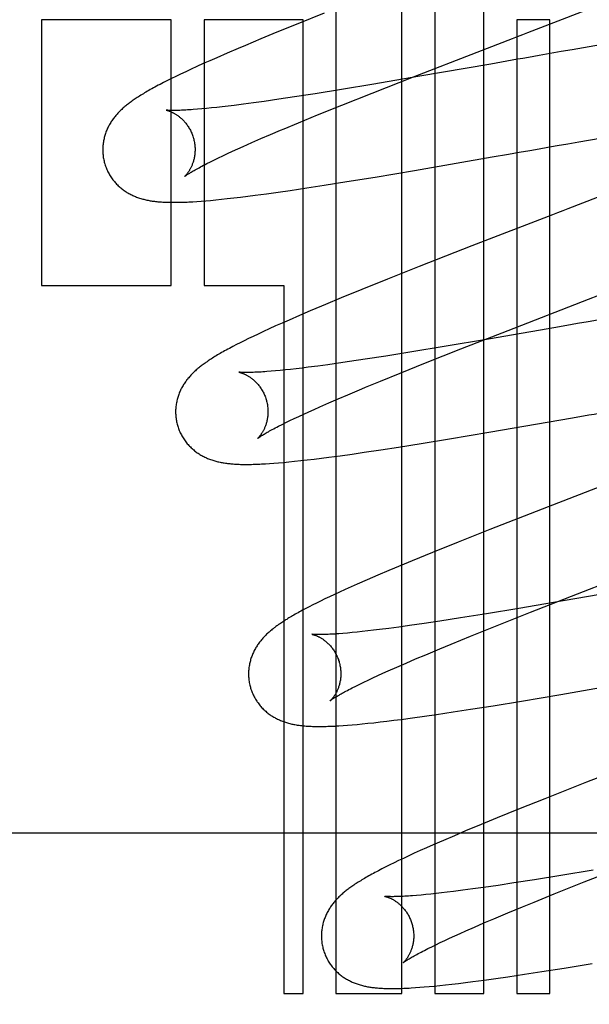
# Model space of a CAD drawing. Header units: inches. Extents: x 0 to 200, y 0 to 129.
# Tile 43 of 118: x 98.975 to 99.098, y 48.307 to 48.52. Entities that reach past the tile are written whole.
import ezdxf

# ---------------------------------------------------------------- set-up
doc = ezdxf.new("R2010")
doc.units = ezdxf.units.IN
doc.header["$LTSCALE"] = 11
doc.header["$MEASUREMENT"] = 0
doc.linetypes.add('HIDDEN', pattern=[0.2, 0.1, -0.1])
doc.layers.add('DEFAULT_2', color=8, linetype='HIDDEN')

msp = doc.modelspace()

# ---------------------------------------------------------------- linework, layer by layer
at = {"layer": 'DEFAULT_2', "color": 8, "linetype": 'HIDDEN'}
for p, q in [((99.04328, 48.69311), (99.04328, 48.30899)), ((99.05756, 48.30899), (99.05756, 48.67785)), ((99.06471, 48.66823), (99.06471, 48.30899)), ((99.0753, 48.30899), (99.0753, 48.61478)), ((99.04073, 48.52143), (99.03503, 48.51914)), ((99.00757, 48.52004), (98.97946, 48.52004)), ((98.97946, 48.52004), (98.97946, 48.46244)), ((99.00757, 48.46244), (99.00757, 48.52004)), ((99.03614, 48.52004), (99.01471, 48.52004)), ((99.01471, 48.52004), (99.01471, 48.46244)), ((99.03503, 48.51914), (99.0305, 48.5173)), ((99.03614, 48.30899), (99.03614, 48.52004)), ((99.08959, 48.52004), (99.08245, 48.52004)), ((99.08245, 48.52004), (99.08245, 48.30899)), ((99.08959, 48.30899), (99.08959, 48.52004)), ((99.0305, 48.5173), (99.02702, 48.51587)), ((99.11456, 48.517), (99.09443, 48.51352)), ((99.02368, 48.51447), (99.02206, 48.51379)), ((99.02702, 48.51587), (99.02368, 48.51447)), ((99.01971, 48.51278), (99.01744, 48.5118)), ((99.02206, 48.51379), (99.01971, 48.51278)), ((99.06008, 48.50766), (99.07383, 48.51301)), ((99.08969, 48.51269), (99.08732, 48.51228)), ((99.09206, 48.51311), (99.08969, 48.51269)), ((99.09443, 48.51352), (99.09206, 48.51311)), ((99.01316, 48.50989), (99.0119, 48.50931)), ((99.01453, 48.51051), (99.01316, 48.50989)), ((99.01597, 48.51115), (99.01453, 48.51051)), ((99.01744, 48.5118), (99.01597, 48.51115)), ((99.0768, 48.51043), (99.06103, 48.5077)), ((99.07912, 48.51084), (99.0768, 48.51043)), ((99.08145, 48.51125), (99.07912, 48.51084)), ((99.00862, 48.50776), (99.00767, 48.50729)), ((99.00963, 48.50825), (99.00862, 48.50776)), ((99.01072, 48.50876), (99.00963, 48.50825)), ((99.0119, 48.50931), (99.01072, 48.50876)), ((99.06103, 48.5077), (99.05147, 48.50607)), ((99.00595, 48.50643), (99.00517, 48.50602)), ((99.00678, 48.50685), (99.00595, 48.50643)), ((99.00767, 48.50729), (99.00678, 48.50685)), ((99.05147, 48.50607), (99.04446, 48.50491)), ((99.05113, 48.50414), (99.06008, 48.50766)), ((99.03878, 48.504), (99.03431, 48.50331)), ((99.04446, 48.50491), (99.03878, 48.504)), ((99.04458, 48.50153), (99.05113, 48.50414)), ((99.0199, 48.50131), (99.01865, 48.50117)), ((99.02121, 48.50147), (99.0199, 48.50131)), ((99.02326, 48.50173), (99.02121, 48.50147)), ((99.02543, 48.50202), (99.02326, 48.50173)), ((99.02771, 48.50234), (99.02543, 48.50202)), ((99.03092, 48.5028), (99.02771, 48.50234)), ((99.03431, 48.50331), (99.03092, 48.5028)), ((99.0393, 48.4994), (99.04458, 48.50153)), ((99.01423, 48.50071), (99.01326, 48.50063)), ((99.01524, 48.5008), (99.01423, 48.50071)), ((99.01632, 48.50091), (99.01524, 48.5008)), ((99.01746, 48.50103), (99.01632, 48.50091)), ((99.01865, 48.50117), (99.01746, 48.50103)), ((99.03516, 48.4977), (99.0393, 48.4994)), ((99.03204, 48.4964), (99.03516, 48.4977)), ((99.02701, 48.49426), (99.02909, 48.49515)), ((99.09591, 48.49357), (99.11241, 48.49644)), ((99.02317, 48.49257), (99.02503, 48.49339)), ((99.02503, 48.49339), (99.02701, 48.49426)), ((99.09118, 48.49275), (99.09354, 48.49316)), ((99.09354, 48.49316), (99.09591, 48.49357)), ((99.01878, 48.49056), (99.0198, 48.49103)), ((99.0198, 48.49103), (99.02086, 48.49153)), ((99.02086, 48.49153), (99.02199, 48.49204)), ((99.02199, 48.49204), (99.02317, 48.49257)), ((99.07714, 48.49029), (99.08062, 48.4909)), ((99.08062, 48.4909), (99.08295, 48.4913)), ((99.08295, 48.4913), (99.08529, 48.49171)), ((99.01531, 48.48886), (99.01609, 48.48925)), ((99.01609, 48.48925), (99.01693, 48.48966)), ((99.01693, 48.48966), (99.01783, 48.4901)), ((99.01783, 48.4901), (99.01878, 48.49056)), ((99.06026, 48.48737), (99.07714, 48.49029)), ((99.05174, 48.48594), (99.06026, 48.48737)), ((99.04075, 48.48417), (99.04563, 48.48494)), ((99.04563, 48.48494), (99.05174, 48.48594)), ((99.02578, 48.48199), (99.02823, 48.48232)), ((99.02823, 48.48232), (99.03076, 48.48267)), ((99.03076, 48.48267), (99.03338, 48.48305)), ((99.03338, 48.48305), (99.037, 48.48359)), ((99.037, 48.48359), (99.04075, 48.48417)), ((99.01316, 48.48066), (99.01409, 48.48072)), ((99.01409, 48.48072), (99.01508, 48.4808)), ((99.01508, 48.4808), (99.01613, 48.48089)), ((99.01613, 48.48089), (99.01725, 48.481)), ((99.01725, 48.481), (99.01845, 48.48112)), ((99.01845, 48.48112), (99.01974, 48.48126)), ((99.01974, 48.48126), (99.02113, 48.48142)), ((99.02113, 48.48142), (99.02261, 48.48159)), ((99.02261, 48.48159), (99.02418, 48.48178)), ((99.02418, 48.48178), (99.02578, 48.48199)), ((99.07271, 48.471), (99.06132, 48.46654)), ((99.06132, 48.46654), (99.05445, 48.46381)), ((99.05445, 48.46381), (99.04885, 48.46155)), ((98.97946, 48.46244), (99.00757, 48.46244)), ((99.01471, 48.46244), (99.03199, 48.46244)), ((99.03199, 48.46244), (99.03199, 48.30899)), ((99.04885, 48.46155), (99.0444, 48.45973)), ((99.0444, 48.45973), (99.04099, 48.45832)), ((99.0806, 48.45271), (99.098, 48.45946)), ((99.03772, 48.45694), (99.03537, 48.45594)), ((99.03312, 48.45496), (99.03165, 48.45431)), ((99.03537, 48.45594), (99.03312, 48.45496)), ((99.02757, 48.45247), (99.02641, 48.45192)), ((99.02884, 48.45305), (99.02757, 48.45247)), ((99.03021, 48.45367), (99.02884, 48.45305)), ((99.03165, 48.45431), (99.03021, 48.45367)), ((99.07035, 48.4487), (99.0806, 48.45271)), ((99.09094, 48.45335), (99.0763, 48.45082)), ((99.09442, 48.45396), (99.09094, 48.45335)), ((99.0234, 48.45047), (99.02253, 48.45004)), ((99.02434, 48.45093), (99.0234, 48.45047)), ((99.02534, 48.45141), (99.02434, 48.45093)), ((99.02641, 48.45192), (99.02534, 48.45141)), ((99.0763, 48.45082), (99.06675, 48.4492)), ((99.02171, 48.44962), (99.02093, 48.44922)), ((99.02253, 48.45004), (99.02171, 48.44962)), ((99.05973, 48.44804), (99.05406, 48.44713)), ((99.06675, 48.4492), (99.05973, 48.44804)), ((99.06264, 48.44565), (99.07035, 48.4487)), ((99.04624, 48.44594), (99.04383, 48.4456)), ((99.04961, 48.44645), (99.04624, 48.44594)), ((99.05406, 48.44713), (99.04961, 48.44645)), ((99.03018, 48.44393), (99.02921, 48.44385)), ((99.03122, 48.44403), (99.03018, 48.44393)), ((99.03231, 48.44414), (99.03122, 48.44403)), ((99.03346, 48.44426), (99.03231, 48.44414)), ((99.03467, 48.4444), (99.03346, 48.44426)), ((99.03593, 48.44455), (99.03467, 48.4444)), ((99.03725, 48.44471), (99.03593, 48.44455)), ((99.03933, 48.44498), (99.03725, 48.44471)), ((99.04152, 48.44527), (99.03933, 48.44498)), ((99.04383, 48.4456), (99.04152, 48.44527)), ((99.0572, 48.44346), (99.06264, 48.44565)), ((99.04969, 48.44038), (99.05292, 48.44172)), ((99.05292, 48.44172), (99.0572, 48.44346)), ((99.0417, 48.43699), (99.04374, 48.43787)), ((99.04374, 48.43787), (99.04588, 48.43878)), ((99.03739, 48.43507), (99.03856, 48.4356)), ((99.03856, 48.4356), (99.03978, 48.43614)), ((99.03978, 48.43614), (99.0417, 48.43699)), ((99.03241, 48.43272), (99.03329, 48.43315)), ((99.03329, 48.43315), (99.03423, 48.4336)), ((99.03423, 48.4336), (99.03523, 48.43407)), ((99.03523, 48.43407), (99.03628, 48.43456)), ((99.03628, 48.43456), (99.03739, 48.43507)), ((99.07641, 48.43064), (99.09453, 48.43378)), ((99.09453, 48.43378), (99.09803, 48.43439)), ((99.03082, 48.43192), (99.03159, 48.43231)), ((99.03159, 48.43231), (99.03241, 48.43272)), ((99.06171, 48.4282), (99.06784, 48.4292)), ((99.06784, 48.4292), (99.07641, 48.43064)), ((99.04939, 48.42629), (99.05302, 48.42683)), ((99.05302, 48.42683), (99.0568, 48.42742)), ((99.0568, 48.42742), (99.06171, 48.4282)), ((99.03431, 48.42434), (99.03564, 48.42448)), ((99.03564, 48.42448), (99.03706, 48.42464)), ((99.03706, 48.42464), (99.03855, 48.42482)), ((99.03855, 48.42482), (99.04011, 48.42501)), ((99.04011, 48.42501), (99.04172, 48.42522)), ((99.04172, 48.42522), (99.04421, 48.42555)), ((99.04421, 48.42555), (99.04676, 48.42591)), ((99.04676, 48.42591), (99.04939, 48.42629)), ((99.02887, 48.42386), (99.0298, 48.42393)), ((99.0298, 48.42393), (99.03081, 48.42401)), ((99.03081, 48.42401), (99.03189, 48.4241)), ((99.03189, 48.4241), (99.03306, 48.42421)), ((99.03306, 48.42421), (99.03431, 48.42434)), ((99.08793, 48.41399), (99.0766, 48.40955)), ((99.0766, 48.40955), (99.06977, 48.40683)), ((99.06977, 48.40683), (99.0642, 48.40458)), ((99.0642, 48.40458), (99.05978, 48.40278)), ((99.05808, 48.40207), (99.05476, 48.40068)), ((99.05978, 48.40278), (99.05808, 48.40207)), ((99.05235, 48.39966), (99.05005, 48.39867)), ((99.05476, 48.40068), (99.05235, 48.39966)), ((99.04654, 48.39712), (99.04526, 48.39654)), ((99.04789, 48.39772), (99.04654, 48.39712)), ((99.05005, 48.39867), (99.04789, 48.39772)), ((99.04188, 48.39498), (99.04089, 48.39451)), ((99.04293, 48.39548), (99.04188, 48.39498)), ((99.04406, 48.396), (99.04293, 48.39548)), ((99.04526, 48.39654), (99.04406, 48.396)), ((99.08545, 48.39164), (99.09561, 48.39562)), ((99.10698, 48.39661), (99.09246, 48.39409)), ((99.03747, 48.39282), (99.03673, 48.39243)), ((99.03826, 48.39322), (99.03747, 48.39282)), ((99.03909, 48.39363), (99.03826, 48.39322)), ((99.03996, 48.39406), (99.03909, 48.39363)), ((99.04089, 48.39451), (99.03996, 48.39406)), ((99.08291, 48.39247), (99.07591, 48.39131)), ((99.09246, 48.39409), (99.08291, 48.39247)), ((99.03673, 48.39243), (99.03603, 48.39206)), ((99.07024, 48.3904), (99.06578, 48.38971)), ((99.07591, 48.39131), (99.07024, 48.3904)), ((99.07781, 48.38861), (99.08545, 48.39164)), ((99.05693, 48.38843), (99.05476, 48.38814)), ((99.0592, 48.38875), (99.05693, 48.38843)), ((99.0624, 48.38921), (99.0592, 48.38875)), ((99.06578, 48.38971), (99.0624, 48.38921)), ((99.07243, 48.38644), (99.07781, 48.38861)), ((99.04575, 48.38712), (99.0448, 48.38704)), ((99.04677, 48.38722), (99.04575, 48.38712)), ((99.04784, 48.38732), (99.04677, 48.38722)), ((99.04897, 48.38744), (99.04784, 48.38732)), ((99.05016, 48.38758), (99.04897, 48.38744)), ((99.05141, 48.38772), (99.05016, 48.38758)), ((99.05271, 48.38788), (99.05141, 48.38772)), ((99.05476, 48.38814), (99.05271, 48.38788)), ((99.0682, 48.38472), (99.07243, 48.38644)), ((99.06579, 48.38372), (99.0682, 48.38472)), ((99.06053, 48.38151), (99.06271, 48.38243)), ((99.06271, 48.38243), (99.06579, 48.38372)), ((99.05462, 48.37893), (99.05648, 48.37975)), ((99.05648, 48.37975), (99.05845, 48.38061)), ((99.05845, 48.38061), (99.06053, 48.38151)), ((99.05127, 48.3774), (99.05233, 48.37789)), ((99.05233, 48.37789), (99.05345, 48.3784)), ((99.05345, 48.3784), (99.05462, 48.37893)), ((99.04681, 48.37523), (99.04758, 48.37562)), ((99.04758, 48.37562), (99.04842, 48.37604)), ((99.04842, 48.37604), (99.04931, 48.37647)), ((99.04931, 48.37647), (99.05026, 48.37692)), ((99.05026, 48.37692), (99.05127, 48.3774)), ((99.092, 48.37382), (99.11001, 48.37693)), ((99.08346, 48.37238), (99.092, 48.37382)), ((99.07245, 48.3706), (99.07734, 48.37138)), ((99.07734, 48.37138), (99.08346, 48.37238)), ((99.05988, 48.36874), (99.06244, 48.3691)), ((99.06244, 48.3691), (99.06506, 48.36948)), ((99.06506, 48.36948), (99.06868, 48.37002)), ((99.06868, 48.37002), (99.07245, 48.3706)), ((99.04482, 48.36708), (99.04577, 48.36715)), ((99.04577, 48.36715), (99.04677, 48.36723)), ((99.04677, 48.36723), (99.04784, 48.36732)), ((99.04784, 48.36732), (99.04898, 48.36743)), ((99.04898, 48.36743), (99.05019, 48.36756)), ((99.05019, 48.36756), (99.05148, 48.36769)), ((99.05148, 48.36769), (99.05284, 48.36785)), ((99.05284, 48.36785), (99.05429, 48.36802)), ((99.05429, 48.36802), (99.05581, 48.36821)), ((99.05581, 48.36821), (99.0574, 48.36841)), ((99.0574, 48.36841), (99.05988, 48.36874)), ((99.11692, 48.36232), (99.09758, 48.3548)), ((99.09758, 48.3548), (99.08853, 48.35122)), ((99.08853, 48.35122), (99.0828, 48.34893)), ((99.0828, 48.34893), (99.07823, 48.34708)), ((99.07473, 48.34564), (99.07136, 48.34423)), ((99.07823, 48.34708), (99.07473, 48.34564)), ((99.25379, 48.34379), (98.75379, 48.34379)), ((99.07136, 48.34423), (99.06894, 48.34321)), ((99.0666, 48.3422), (99.06433, 48.34121)), ((99.06894, 48.34321), (99.0666, 48.3422)), ((99.06024, 48.33939), (99.05904, 48.33883)), ((99.06153, 48.33997), (99.06024, 48.33939)), ((99.06289, 48.34058), (99.06153, 48.33997)), ((99.06433, 48.34121), (99.06289, 48.34058)), ((99.05586, 48.33732), (99.05494, 48.33687)), ((99.05685, 48.3378), (99.05586, 48.33732)), ((99.05791, 48.3383), (99.05685, 48.3378)), ((99.05904, 48.33883), (99.05791, 48.3383)), ((99.05324, 48.33601), (99.05247, 48.33561)), ((99.05406, 48.33643), (99.05324, 48.33601)), ((99.05494, 48.33687), (99.05406, 48.33643)), ((99.09901, 48.33573), (99.09199, 48.33457)), ((99.09704, 48.33319), (99.10593, 48.33669)), ((99.08184, 48.33296), (99.07844, 48.33245)), ((99.08631, 48.33366), (99.08184, 48.33296)), ((99.09199, 48.33457), (99.08631, 48.33366)), ((99.09056, 48.3306), (99.09704, 48.33319)), ((99.06495, 48.33067), (99.0638, 48.33055)), ((99.06614, 48.33081), (99.06495, 48.33067)), ((99.0674, 48.33095), (99.06614, 48.33081)), ((99.06871, 48.33112), (99.0674, 48.33095)), ((99.07077, 48.33138), (99.06871, 48.33112)), ((99.07295, 48.33167), (99.07077, 48.33138)), ((99.07523, 48.33199), (99.07295, 48.33167)), ((99.07844, 48.33245), (99.07523, 48.33199)), ((99.08619, 48.32883), (99.09056, 48.3306)), ((99.0617, 48.33034), (99.06073, 48.33026)), ((99.06272, 48.33044), (99.0617, 48.33034)), ((99.0638, 48.33055), (99.06272, 48.33044)), ((99.08369, 48.3278), (99.08619, 48.32883)), ((99.07748, 48.32521), (99.0805, 48.32648)), ((99.0805, 48.32648), (99.08369, 48.3278)), ((99.07331, 48.32342), (99.07534, 48.3243)), ((99.07534, 48.3243), (99.07748, 48.32521)), ((99.07017, 48.32203), (99.07138, 48.32257)), ((99.07138, 48.32257), (99.07331, 48.32342)), ((99.0649, 48.31958), (99.06584, 48.32003)), ((99.06584, 48.32003), (99.06684, 48.3205)), ((99.06684, 48.3205), (99.06789, 48.32099)), ((99.06789, 48.32099), (99.069, 48.3215)), ((99.069, 48.3215), (99.07017, 48.32203)), ((99.06243, 48.31836), (99.0632, 48.31874)), ((99.0632, 48.31874), (99.06402, 48.31915)), ((99.06402, 48.31915), (99.0649, 48.31958)), ((99.08411, 48.31318), (99.08785, 48.31375)), ((99.08785, 48.31375), (99.09271, 48.31452)), ((99.09271, 48.31452), (99.0988, 48.31552)), ((99.07134, 48.31138), (99.07292, 48.31159)), ((99.07292, 48.31159), (99.07538, 48.31191)), ((99.07538, 48.31191), (99.0779, 48.31226)), ((99.0779, 48.31226), (99.08051, 48.31264)), ((99.08051, 48.31264), (99.08411, 48.31318)), ((99.06048, 48.31028), (99.06142, 48.31035)), ((99.06142, 48.31035), (99.06241, 48.31043)), ((99.06241, 48.31043), (99.06346, 48.31052)), ((99.06346, 48.31052), (99.06458, 48.31062)), ((99.06458, 48.31062), (99.06578, 48.31074)), ((99.06578, 48.31074), (99.06704, 48.31088)), ((99.06704, 48.31088), (99.06839, 48.31103)), ((99.06839, 48.31103), (99.06982, 48.3112)), ((99.06982, 48.3112), (99.07134, 48.31138)), ((99.03199, 48.30899), (99.03614, 48.30899)), ((99.04328, 48.30899), (99.05756, 48.30899)), ((99.06471, 48.30899), (99.0753, 48.30899)), ((99.08245, 48.30899), (99.08959, 48.30899))]:
    msp.add_line(p, q, dxfattribs=at)
for points in [[(99.07383, 48.51301), (99.08151, 48.51598), (99.08262, 48.51641), (99.08373, 48.51684), (99.08485, 48.51727), (99.11056, 48.52726)], [(99.08732, 48.51228), (99.08615, 48.51207), (99.08497, 48.51186), (99.08379, 48.51166), (99.08262, 48.51145), (99.08145, 48.51125)], [(99.00517, 48.50602), (99.00479, 48.50582), (99.00442, 48.50563), (99.00407, 48.50544), (99.00372, 48.50525), (99.00338, 48.50506), (99.00305, 48.50488), (99.00273, 48.5047), (99.00242, 48.50452), (99.00212, 48.50434), (99.00183, 48.50417), (99.00155, 48.504), (99.00127, 48.50383), (99.001, 48.50367), (99.00074, 48.5035), (99.00048, 48.50334), (99.00024, 48.50318), (99, 48.50303), (98.99977, 48.50287), (98.99954, 48.50272), (98.99932, 48.50257), (98.99911, 48.50242), (98.9989, 48.50227), (98.9987, 48.50212), (98.9985, 48.50197), (98.99831, 48.50182), (98.99812, 48.50167), (98.99793, 48.50152), (98.99775, 48.50137), (98.99756, 48.50122), (98.99738, 48.50107), (98.99721, 48.50092), (98.99703, 48.50076), (98.99686, 48.5006), (98.99669, 48.50044), (98.99653, 48.50028), (98.99636, 48.50011), (98.9962, 48.49995), (98.99604, 48.49978), (98.99588, 48.4996), (98.99573, 48.49943), (98.99557, 48.49925), (98.99542, 48.49907), (98.99528, 48.49889), (98.99514, 48.49871), (98.995, 48.49852), (98.99487, 48.49833), (98.99474, 48.49814), (98.99461, 48.49795), (98.99448, 48.49775), (98.99436, 48.49755), (98.99424, 48.49735), (98.99413, 48.49714), (98.99402, 48.49693), (98.99391, 48.49672), (98.99381, 48.49651), (98.99371, 48.49629), (98.99362, 48.49608), (98.99353, 48.49586), (98.99344, 48.49564), (98.99336, 48.49541), (98.99329, 48.49518), (98.99321, 48.49495), (98.99315, 48.49472), (98.99309, 48.49449), (98.99303, 48.49425), (98.99298, 48.49401), (98.99293, 48.49376), (98.99289, 48.49352), (98.99285, 48.49327), (98.99282, 48.49302), (98.9928, 48.49277), (98.99278, 48.49252), (98.99276, 48.49226), (98.99276, 48.49201), (98.99276, 48.49175), (98.99276, 48.4915), (98.99277, 48.49124), (98.99279, 48.49098), (98.99281, 48.49072), (98.99284, 48.49047), (98.99288, 48.49021), (98.99292, 48.48995), (98.99297, 48.4897), (98.99303, 48.48945), (98.99309, 48.48919), (98.99314, 48.48898)], [(99.00647, 48.50044), (99.00646, 48.50044), (99.00647, 48.50044), (99.00648, 48.50044), (99.00651, 48.50043), (99.00654, 48.50043), (99.00657, 48.50042), (99.00661, 48.50041), (99.00666, 48.5004), (99.00672, 48.50038), (99.00678, 48.50037), (99.00684, 48.50035), (99.00691, 48.50033), (99.00698, 48.5003), (99.00706, 48.50028), (99.00714, 48.50025), (99.00723, 48.50021), (99.00732, 48.50018), (99.00742, 48.50014), (99.00751, 48.5001), (99.00761, 48.50006), (99.00771, 48.50001), (99.00782, 48.49996), (99.00793, 48.49991), (99.00804, 48.49985), (99.00815, 48.49979), (99.00827, 48.49973), (99.00839, 48.49966), (99.00851, 48.49959), (99.00863, 48.49951), (99.00876, 48.49943), (99.00888, 48.49934), (99.00901, 48.49925), (99.00914, 48.49915), (99.00928, 48.49905), (99.00941, 48.49895), (99.00954, 48.49884), (99.00968, 48.49872), (99.00981, 48.4986), (99.00995, 48.49847), (99.01009, 48.49834), (99.01022, 48.4982), (99.01036, 48.49805), (99.0105, 48.4979), (99.01063, 48.49774), (99.01077, 48.49758), (99.0109, 48.49741), (99.01103, 48.49723), (99.01115, 48.49705), (99.01128, 48.49687), (99.0114, 48.49668), (99.01151, 48.49648), (99.01163, 48.49628), (99.01173, 48.49608), (99.01184, 48.49587), (99.01194, 48.49566), (99.01203, 48.49544), (99.01212, 48.49522), (99.0122, 48.495), (99.01228, 48.49477), (99.01236, 48.49454), (99.01241, 48.49434)], [(99.01326, 48.50063), (99.01236, 48.50056), (99.01194, 48.50052), (99.01153, 48.5005), (99.01114, 48.50047), (99.01077, 48.50045), (99.01042, 48.50043), (99.01009, 48.50042), (99.00978, 48.5004), (99.00948, 48.50039), (99.00921, 48.50038), (99.00895, 48.50038), (99.0087, 48.50037), (99.00847, 48.50037), (99.00825, 48.50037), (99.00804, 48.50037), (99.00785, 48.50037), (99.00768, 48.50037), (99.00751, 48.50037), (99.00736, 48.50038), (99.00722, 48.50038), (99.0071, 48.50039), (99.00699, 48.50039), (99.00688, 48.5004), (99.0068, 48.50041), (99.00672, 48.50041), (99.00665, 48.50042), (99.00659, 48.50042), (99.00655, 48.50043), (99.00651, 48.50043), (99.00649, 48.50044), (99.00647, 48.50044), (99.00647, 48.50044)], [(99.02909, 48.49515), (99.03128, 48.49608), (99.03204, 48.4964)], [(99.01241, 48.49434), (99.01247, 48.49414), (99.01252, 48.49391), (99.01257, 48.49368), (99.01262, 48.49344), (99.01265, 48.49321), (99.01268, 48.49298), (99.01271, 48.49274), (99.01273, 48.49251), (99.01274, 48.49228), (99.01275, 48.49205), (99.01275, 48.49182), (99.01274, 48.4916), (99.01273, 48.49138), (99.01272, 48.49116), (99.0127, 48.49094), (99.01267, 48.49073), (99.01264, 48.49052), (99.01261, 48.49031), (99.01257, 48.49011), (99.01253, 48.48992), (99.01249, 48.48973), (99.01244, 48.48954), (99.01239, 48.48936), (99.01234, 48.48919), (99.01228, 48.48902), (99.01222, 48.48886), (99.01216, 48.4887), (99.0121, 48.48854), (99.01204, 48.48839), (99.01198, 48.48825), (99.01191, 48.48811), (99.01185, 48.48797), (99.01178, 48.48784), (99.01171, 48.48772), (99.01165, 48.4876), (99.01158, 48.48748), (99.01152, 48.48737), (99.01145, 48.48727), (99.01139, 48.48717), (99.01132, 48.48707), (99.01126, 48.48697), (99.0112, 48.48689), (99.01113, 48.4868), (99.01107, 48.48672), (99.01101, 48.48664), (99.01095, 48.48657), (99.0109, 48.4865), (99.01085, 48.48644), (99.01079, 48.48638), (99.01074, 48.48633), (99.0107, 48.48628), (99.01066, 48.48623), (99.01062, 48.48619), (99.01058, 48.48616), (99.01055, 48.48613), (99.01052, 48.4861), (99.0105, 48.48608), (99.01048, 48.48606), (99.01047, 48.48605), (99.01046, 48.48605)], [(99.08529, 48.49171), (99.08647, 48.49192), (99.08764, 48.49213), (99.08882, 48.49233), (99.09, 48.49254), (99.09118, 48.49275)], [(98.99314, 48.48898), (98.99321, 48.48877), (98.99328, 48.48852), (98.99337, 48.48828), (98.99346, 48.48803), (98.99355, 48.48779), (98.99365, 48.48756), (98.99376, 48.48732), (98.99387, 48.48709), (98.99399, 48.48686), (98.99411, 48.48663), (98.99424, 48.48641), (98.99438, 48.48619), (98.99451, 48.48598), (98.99466, 48.48577), (98.9948, 48.48556), (98.99495, 48.48536), (98.99511, 48.48516), (98.99527, 48.48497), (98.99543, 48.48478), (98.99559, 48.48459), (98.99576, 48.48441), (98.99594, 48.48424), (98.99611, 48.48407), (98.99629, 48.4839), (98.99647, 48.48374), (98.99665, 48.48359), (98.99683, 48.48344), (98.99702, 48.48329), (98.99721, 48.48315), (98.9974, 48.48301), (98.9976, 48.48288), (98.9978, 48.48275), (98.998, 48.48262), (98.9982, 48.4825), (98.9984, 48.48239), (98.99861, 48.48227), (98.99882, 48.48216), (98.99903, 48.48206), (98.99924, 48.48196), (98.99945, 48.48187), (98.99966, 48.48177), (98.99987, 48.48169), (99.00009, 48.4816), (99.00031, 48.48152), (99.00053, 48.48144), (99.00075, 48.48137), (99.00097, 48.4813), (99.00119, 48.48123), (99.00142, 48.48117), (99.00165, 48.48111), (99.00187, 48.48105), (99.0021, 48.481), (99.00233, 48.48095), (99.00256, 48.4809), (99.00279, 48.48086), (99.00302, 48.48082), (99.00326, 48.48078), (99.00349, 48.48074), (99.00373, 48.48071), (99.00397, 48.48068), (99.00421, 48.48065), (99.00445, 48.48062), (99.0047, 48.4806), (99.00495, 48.48058), (99.00521, 48.48056), (99.00547, 48.48054), (99.00574, 48.48052), (99.00602, 48.48051), (99.0063, 48.48049), (99.00658, 48.48048), (99.00688, 48.48047), (99.00718, 48.48047), (99.00749, 48.48046), (99.0078, 48.48046), (99.00813, 48.48046), (99.00846, 48.48046), (99.0088, 48.48046), (99.00915, 48.48047), (99.00951, 48.48048), (99.00987, 48.48049), (99.01025, 48.4805), (99.01063, 48.48051), (99.01103, 48.48053), (99.01143, 48.48055), (99.01185, 48.48057), (99.01227, 48.4806), (99.01316, 48.48066)], [(99.01046, 48.48605), (99.01046, 48.48605), (99.01047, 48.48605), (99.01048, 48.48606), (99.0105, 48.48608), (99.01053, 48.4861), (99.01057, 48.48613), (99.01061, 48.48616), (99.01066, 48.4862), (99.01073, 48.48624), (99.0108, 48.48629), (99.01088, 48.48635), (99.01097, 48.48641), (99.01107, 48.48648), (99.01119, 48.48655), (99.01131, 48.48663), (99.01145, 48.48672), (99.0116, 48.48681), (99.01176, 48.48691), (99.01194, 48.48702), (99.01213, 48.48713), (99.01234, 48.48726), (99.01256, 48.48738), (99.0128, 48.48752), (99.01306, 48.48766), (99.01333, 48.48782), (99.01362, 48.48797), (99.01393, 48.48814), (99.01425, 48.48831), (99.01459, 48.48848), (99.01494, 48.48867), (99.01531, 48.48886)], [(99.11255, 48.48644), (99.09354, 48.47907), (99.09242, 48.47864), (99.0913, 48.47821), (99.09019, 48.47778), (99.07271, 48.471)], [(99.098, 48.45946), (99.10023, 48.46032), (99.11034, 48.46423)], [(99.04099, 48.45832), (99.04016, 48.45797), (99.03772, 48.45694)], [(99.09793, 48.45458), (99.09559, 48.45417), (99.09442, 48.45396)], [(99.10147, 48.4552), (99.09911, 48.45478), (99.09793, 48.45458)], [(99.02093, 48.44922), (99.02055, 48.44902), (99.02019, 48.44882), (99.01983, 48.44863), (99.01949, 48.44844), (99.01916, 48.44826), (99.01883, 48.44808), (99.01851, 48.4479), (99.0182, 48.44772), (99.0179, 48.44755), (99.01761, 48.44738), (99.01733, 48.44721), (99.01706, 48.44704), (99.01679, 48.44688), (99.01653, 48.44671), (99.01628, 48.44655), (99.01603, 48.44639), (99.01579, 48.44624), (99.01556, 48.44608), (99.01534, 48.44593), (99.01512, 48.44578), (99.01491, 48.44563), (99.0147, 48.44548), (99.0145, 48.44533), (99.0143, 48.44519), (99.01411, 48.44504), (99.01392, 48.44489), (99.01373, 48.44474), (99.01354, 48.44459), (99.01336, 48.44444), (99.01318, 48.44429), (99.01301, 48.44413), (99.01283, 48.44398), (99.01266, 48.44382), (99.01249, 48.44366), (99.01232, 48.44349), (99.01216, 48.44333), (99.01199, 48.44316), (99.01183, 48.44299), (99.01168, 48.44282), (99.01152, 48.44264), (99.01137, 48.44246), (99.01122, 48.44228), (99.01108, 48.4421), (99.01093, 48.44192), (99.0108, 48.44173), (99.01066, 48.44155), (99.01053, 48.44136), (99.0104, 48.44116), (99.01028, 48.44097), (99.01015, 48.44077), (99.01004, 48.44056), (99.00992, 48.44036), (99.00981, 48.44015), (99.0097, 48.43994), (99.0096, 48.43972), (99.0095, 48.43951), (99.00941, 48.43929), (99.00932, 48.43907), (99.00923, 48.43885), (99.00915, 48.43862), (99.00908, 48.4384), (99.00901, 48.43817), (99.00894, 48.43793), (99.00888, 48.4377), (99.00882, 48.43746), (99.00877, 48.43722), (99.00872, 48.43698), (99.00868, 48.43673), (99.00864, 48.43648), (99.00861, 48.43623), (99.00859, 48.43598), (99.00857, 48.43573), (99.00855, 48.43547), (99.00855, 48.43522), (99.00855, 48.43496), (99.00855, 48.43471), (99.00856, 48.43445), (99.00858, 48.43419), (99.0086, 48.43393), (99.00863, 48.43368), (99.00867, 48.43342), (99.00871, 48.43316), (99.00876, 48.43291), (99.00882, 48.43266), (99.00888, 48.4324), (99.00894, 48.43219)], [(99.02921, 48.44385), (99.02829, 48.44377), (99.02786, 48.44374), (99.02745, 48.44371), (99.02705, 48.44369), (99.02667, 48.44367), (99.02632, 48.44365), (99.02598, 48.44363), (99.02567, 48.44362), (99.02537, 48.44361), (99.02509, 48.4436), (99.02482, 48.44359), (99.02457, 48.44358), (99.02433, 48.44358), (99.02411, 48.44358), (99.0239, 48.44358), (99.0237, 48.44358), (99.02352, 48.44358), (99.02335, 48.44358), (99.0232, 48.44359), (99.02305, 48.44359), (99.02292, 48.4436), (99.02281, 48.4436), (99.0227, 48.44361), (99.02261, 48.44361), (99.02253, 48.44362), (99.02246, 48.44363), (99.0224, 48.44363), (99.02235, 48.44364), (99.02231, 48.44364), (99.02228, 48.44364), (99.02226, 48.44365), (99.02226, 48.44365)], [(99.02226, 48.44365), (99.02225, 48.44365), (99.02225, 48.44365), (99.02226, 48.44365), (99.02227, 48.44365), (99.02229, 48.44364), (99.02232, 48.44364), (99.02236, 48.44363), (99.0224, 48.44362), (99.02244, 48.44361), (99.0225, 48.44359), (99.02256, 48.44358), (99.02262, 48.44356), (99.02269, 48.44354), (99.02276, 48.44351), (99.02284, 48.44349), (99.02292, 48.44346), (99.02301, 48.44343), (99.0231, 48.44339), (99.02319, 48.44336), (99.02329, 48.44332), (99.02339, 48.44327), (99.02349, 48.44323), (99.0236, 48.44318), (99.02371, 48.44312), (99.02382, 48.44307), (99.02393, 48.44301), (99.02405, 48.44294), (99.02416, 48.44288), (99.02429, 48.4428), (99.02441, 48.44273), (99.02453, 48.44265), (99.02466, 48.44256), (99.02479, 48.44247), (99.02492, 48.44237), (99.02506, 48.44227), (99.02519, 48.44217), (99.02532, 48.44206), (99.02546, 48.44194), (99.02559, 48.44182), (99.02573, 48.44169), (99.02587, 48.44156), (99.02601, 48.44142), (99.02614, 48.44127), (99.02628, 48.44112), (99.02642, 48.44096), (99.02655, 48.4408), (99.02668, 48.44063), (99.02681, 48.44045), (99.02694, 48.44027), (99.02706, 48.44008), (99.02718, 48.43989), (99.0273, 48.4397), (99.02741, 48.4395), (99.02752, 48.43929), (99.02763, 48.43908), (99.02773, 48.43887), (99.02782, 48.43865), (99.02791, 48.43843), (99.02799, 48.43821), (99.02807, 48.43798), (99.02815, 48.43775), (99.0282, 48.43755)], [(99.04588, 48.43878), (99.0489, 48.44006), (99.04969, 48.44038)], [(99.0282, 48.43755), (99.02826, 48.43735), (99.02831, 48.43712), (99.02836, 48.43688), (99.02841, 48.43665), (99.02844, 48.43641), (99.02848, 48.43618), (99.0285, 48.43594), (99.02852, 48.43571), (99.02853, 48.43548), (99.02854, 48.43525), (99.02854, 48.43502), (99.02853, 48.4348), (99.02852, 48.43457), (99.02851, 48.43435), (99.02849, 48.43414), (99.02846, 48.43392), (99.02843, 48.43371), (99.0284, 48.43351), (99.02836, 48.43331), (99.02832, 48.43311), (99.02827, 48.43292), (99.02822, 48.43273), (99.02817, 48.43255), (99.02812, 48.43238), (99.02806, 48.43221), (99.02801, 48.43205), (99.02795, 48.43189), (99.02789, 48.43173), (99.02782, 48.43158), (99.02776, 48.43144), (99.02769, 48.4313), (99.02763, 48.43116), (99.02756, 48.43103), (99.0275, 48.43091), (99.02743, 48.43079), (99.02736, 48.43067), (99.0273, 48.43056), (99.02723, 48.43046), (99.02717, 48.43036), (99.0271, 48.43026), (99.02704, 48.43017), (99.02697, 48.43008), (99.02691, 48.42999), (99.02685, 48.42991), (99.02679, 48.42984), (99.02673, 48.42977), (99.02668, 48.4297), (99.02662, 48.42964), (99.02657, 48.42958), (99.02653, 48.42952), (99.02648, 48.42948), (99.02644, 48.42943), (99.0264, 48.42939), (99.02636, 48.42936), (99.02633, 48.42933), (99.02631, 48.4293), (99.02629, 48.42928), (99.02627, 48.42927), (99.02626, 48.42926), (99.02625, 48.42925)], [(99.09803, 48.43439), (99.0992, 48.43459), (99.10155, 48.43501)], [(99.00894, 48.43219), (99.009, 48.43198), (99.00907, 48.43173), (99.00916, 48.43148), (99.00925, 48.43124), (99.00934, 48.431), (99.00945, 48.43076), (99.00955, 48.43052), (99.00967, 48.43029), (99.00979, 48.43006), (99.00991, 48.42983), (99.01004, 48.42961), (99.01017, 48.42939), (99.01031, 48.42918), (99.01045, 48.42896), (99.0106, 48.42876), (99.01075, 48.42856), (99.01091, 48.42836), (99.01107, 48.42816), (99.01123, 48.42797), (99.0114, 48.42779), (99.01157, 48.42761), (99.01174, 48.42744), (99.01191, 48.42727), (99.01209, 48.4271), (99.01227, 48.42694), (99.01246, 48.42679), (99.01264, 48.42663), (99.01283, 48.42649), (99.01302, 48.42635), (99.01321, 48.42621), (99.01341, 48.42608), (99.01361, 48.42595), (99.01381, 48.42582), (99.01401, 48.4257), (99.01422, 48.42558), (99.01443, 48.42547), (99.01463, 48.42536), (99.01484, 48.42526), (99.01505, 48.42516), (99.01526, 48.42506), (99.01548, 48.42497), (99.01569, 48.42488), (99.01591, 48.4248), (99.01613, 48.42472), (99.01635, 48.42464), (99.01657, 48.42457), (99.0168, 48.4245), (99.01702, 48.42443), (99.01725, 48.42437), (99.01747, 48.42431), (99.0177, 48.42425), (99.01793, 48.4242), (99.01816, 48.42415), (99.01839, 48.42411), (99.01862, 48.42406), (99.01885, 48.42402), (99.01908, 48.42398), (99.01932, 48.42395), (99.01955, 48.42392), (99.01979, 48.42388), (99.02003, 48.42386), (99.02027, 48.42383), (99.02051, 48.42381), (99.02076, 48.42378), (99.02101, 48.42376), (99.02126, 48.42375), (99.02152, 48.42373), (99.02178, 48.42372), (99.02204, 48.4237), (99.02231, 48.42369), (99.02259, 48.42368), (99.02287, 48.42368), (99.02315, 48.42367), (99.02345, 48.42367), (99.02374, 48.42367), (99.02405, 48.42367), (99.02436, 48.42367), (99.02468, 48.42367), (99.02501, 48.42368), (99.02535, 48.42369), (99.02569, 48.4237), (99.02605, 48.42371), (99.02642, 48.42372), (99.02679, 48.42374), (99.02718, 48.42376), (99.02758, 48.42378), (99.028, 48.4238), (99.02887, 48.42386)], [(99.02625, 48.42925), (99.02626, 48.42925), (99.02626, 48.42926), (99.02628, 48.42927), (99.0263, 48.42929), (99.02633, 48.42932), (99.02637, 48.42935), (99.02642, 48.42938), (99.02648, 48.42943), (99.02655, 48.42948), (99.02664, 48.42953), (99.02673, 48.4296), (99.02683, 48.42967), (99.02695, 48.42974), (99.02708, 48.42983), (99.02722, 48.42992), (99.02738, 48.43002), (99.02756, 48.43012), (99.02774, 48.43024), (99.02795, 48.43036), (99.02817, 48.43049), (99.0284, 48.43062), (99.02865, 48.43076), (99.02891, 48.43091), (99.02919, 48.43106), (99.02949, 48.43122), (99.0298, 48.43139), (99.03013, 48.43156), (99.03047, 48.43174), (99.03082, 48.43192)], [(99.10867, 48.42203), (99.10645, 48.42117), (99.08793, 48.41399)], [(99.09561, 48.39562), (99.11401, 48.40275), (99.11512, 48.40318), (99.11623, 48.40361), (99.13751, 48.41186)], [(99.03603, 48.39206), (99.0357, 48.39188), (99.03537, 48.3917), (99.03506, 48.39153), (99.03475, 48.39136), (99.03445, 48.39119), (99.03416, 48.39103), (99.03388, 48.39087), (99.03361, 48.39071), (99.03335, 48.39055), (99.03309, 48.3904), (99.03284, 48.39025), (99.0326, 48.39009), (99.03236, 48.38995), (99.03213, 48.3898), (99.0319, 48.38965), (99.03168, 48.38951), (99.03146, 48.38936), (99.03125, 48.38922), (99.03104, 48.38908), (99.03083, 48.38894), (99.03063, 48.38879), (99.03044, 48.38865), (99.03024, 48.38851), (99.03005, 48.38836), (99.02986, 48.38822), (99.02968, 48.38807), (99.02949, 48.38793), (99.02931, 48.38778), (99.02913, 48.38763), (99.02895, 48.38748), (99.02878, 48.38732), (99.0286, 48.38717), (99.02843, 48.38701), (99.02826, 48.38685), (99.02809, 48.38668), (99.02793, 48.38652), (99.02777, 48.38635), (99.02761, 48.38618), (99.02745, 48.38601), (99.02729, 48.38583), (99.02714, 48.38565), (99.027, 48.38547), (99.02685, 48.38529), (99.02671, 48.38511), (99.02657, 48.38492), (99.02644, 48.38474), (99.02631, 48.38455), (99.02618, 48.38435), (99.02606, 48.38416), (99.02593, 48.38396), (99.02582, 48.38375), (99.0257, 48.38355), (99.02559, 48.38334), (99.02549, 48.38313), (99.02538, 48.38292), (99.02529, 48.3827), (99.02519, 48.38248), (99.0251, 48.38226), (99.02502, 48.38204), (99.02494, 48.38182), (99.02486, 48.38159), (99.02479, 48.38136), (99.02473, 48.38113), (99.02466, 48.38089), (99.02461, 48.38066), (99.02456, 48.38042), (99.02451, 48.38017), (99.02447, 48.37993), (99.02443, 48.37968), (99.0244, 48.37943), (99.02438, 48.37918), (99.02436, 48.37893), (99.02435, 48.37868), (99.02434, 48.37842), (99.02434, 48.37816), (99.02434, 48.37791), (99.02435, 48.37765), (99.02437, 48.3774), (99.0244, 48.37714), (99.02443, 48.37688), (99.02446, 48.37663), (99.0245, 48.37637), (99.02455, 48.37612), (99.02461, 48.37586), (99.02467, 48.37561), (99.02473, 48.3754)], [(99.0448, 48.38704), (99.0439, 48.38697), (99.04348, 48.38694), (99.04308, 48.38691), (99.04269, 48.38689), (99.04231, 48.38687), (99.04196, 48.38685), (99.04162, 48.38683), (99.04129, 48.38682), (99.04098, 48.38681), (99.04069, 48.3868), (99.04042, 48.38679), (99.04016, 48.38679), (99.03992, 48.38679), (99.03969, 48.38679), (99.03948, 48.38679), (99.03929, 48.38679), (99.03912, 48.38679), (99.03896, 48.3868), (99.03881, 48.3868), (99.03869, 48.38681), (99.03857, 48.38681), (99.03847, 48.38682), (99.03838, 48.38682), (99.0383, 48.38683), (99.03823, 48.38684), (99.03818, 48.38684), (99.03813, 48.38685), (99.03809, 48.38685), (99.03807, 48.38685), (99.03805, 48.38686), (99.03804, 48.38686)], [(99.03804, 48.38686), (99.03805, 48.38686), (99.03807, 48.38685), (99.03809, 48.38685), (99.03812, 48.38684), (99.03815, 48.38684), (99.0382, 48.38683), (99.03825, 48.38681), (99.0383, 48.3868), (99.03836, 48.38678), (99.03842, 48.38676), (99.03849, 48.38674), (99.03857, 48.38672), (99.03865, 48.38669), (99.03873, 48.38666), (99.03882, 48.38663), (99.03891, 48.3866), (99.039, 48.38656), (99.0391, 48.38652), (99.0392, 48.38648), (99.0393, 48.38643), (99.0394, 48.38638), (99.03951, 48.38633), (99.03962, 48.38627), (99.03974, 48.38621), (99.03985, 48.38614), (99.03997, 48.38607), (99.04009, 48.386), (99.04021, 48.38593), (99.04034, 48.38584), (99.04047, 48.38576), (99.0406, 48.38567), (99.04073, 48.38557), (99.04086, 48.38547), (99.04099, 48.38536), (99.04113, 48.38525), (99.04126, 48.38514), (99.0414, 48.38502), (99.04153, 48.38489), (99.04167, 48.38475), (99.04181, 48.38461), (99.04194, 48.38447), (99.04208, 48.38432), (99.04222, 48.38416), (99.04235, 48.38399), (99.04248, 48.38382), (99.04261, 48.38365), (99.04274, 48.38347), (99.04286, 48.38328), (99.04298, 48.38309), (99.0431, 48.3829), (99.04321, 48.3827), (99.04332, 48.38249), (99.04342, 48.38229), (99.04352, 48.38207), (99.04361, 48.38186), (99.0437, 48.38164), (99.04379, 48.38141), (99.04386, 48.38119), (99.04394, 48.38096), (99.04399, 48.38076)], [(99.04399, 48.38076), (99.04405, 48.38056), (99.0441, 48.38033), (99.04415, 48.38009), (99.0442, 48.37986), (99.04423, 48.37963), (99.04427, 48.37939), (99.04429, 48.37916), (99.04431, 48.37893), (99.04432, 48.3787), (99.04433, 48.37847), (99.04433, 48.37824), (99.04433, 48.37801), (99.04432, 48.37779), (99.0443, 48.37757), (99.04428, 48.37736), (99.04426, 48.37714), (99.04423, 48.37694), (99.04419, 48.37673), (99.04415, 48.37653), (99.04411, 48.37633), (99.04407, 48.37614), (99.04402, 48.37596), (99.04397, 48.37578), (99.04392, 48.3756), (99.04386, 48.37544), (99.0438, 48.37527), (99.04374, 48.37511), (99.04368, 48.37496), (99.04362, 48.37481), (99.04356, 48.37466), (99.04349, 48.37452), (99.04343, 48.37439), (99.04336, 48.37426), (99.0433, 48.37413), (99.04323, 48.37401), (99.04316, 48.3739), (99.0431, 48.37379), (99.04303, 48.37368), (99.04297, 48.37358), (99.0429, 48.37348), (99.04284, 48.37339), (99.04278, 48.3733), (99.04271, 48.37322), (99.04265, 48.37314), (99.04259, 48.37306), (99.04254, 48.37299), (99.04248, 48.37292), (99.04243, 48.37286), (99.04237, 48.3728), (99.04233, 48.37274), (99.04228, 48.37269), (99.04224, 48.37265), (99.0422, 48.37261), (99.04216, 48.37257), (99.04213, 48.37254), (99.0421, 48.37252), (99.04208, 48.3725), (99.04206, 48.37248), (99.04205, 48.37247), (99.04205, 48.37246)], [(99.02473, 48.3754), (99.02479, 48.37519), (99.02487, 48.37494), (99.02495, 48.37469), (99.02504, 48.37445), (99.02513, 48.37421), (99.02524, 48.37397), (99.02534, 48.37374), (99.02546, 48.3735), (99.02557, 48.37327), (99.0257, 48.37305), (99.02583, 48.37282), (99.02596, 48.3726), (99.0261, 48.37239), (99.02624, 48.37218), (99.02639, 48.37197), (99.02654, 48.37177), (99.02669, 48.37157), (99.02685, 48.37138), (99.02702, 48.37119), (99.02718, 48.37101), (99.02735, 48.37083), (99.02752, 48.37065), (99.0277, 48.37048), (99.02788, 48.37032), (99.02806, 48.37016), (99.02824, 48.37), (99.02842, 48.36985), (99.02861, 48.3697), (99.0288, 48.36956), (99.02899, 48.36942), (99.02919, 48.36929), (99.02939, 48.36916), (99.02959, 48.36904), (99.02979, 48.36891), (99.03, 48.3688), (99.0302, 48.36868), (99.03041, 48.36858), (99.03062, 48.36847), (99.03083, 48.36837), (99.03104, 48.36828), (99.03125, 48.36819), (99.03147, 48.3681), (99.03168, 48.36801), (99.0319, 48.36793), (99.03212, 48.36786), (99.03235, 48.36778), (99.03257, 48.36771), (99.03279, 48.36765), (99.03302, 48.36758), (99.03325, 48.36752), (99.03347, 48.36747), (99.0337, 48.36741), (99.03393, 48.36736), (99.03416, 48.36732), (99.03439, 48.36727), (99.03463, 48.36723), (99.03486, 48.36719), (99.0351, 48.36716), (99.03533, 48.36713), (99.03557, 48.36709), (99.03582, 48.36707), (99.03606, 48.36704), (99.03631, 48.36701), (99.03656, 48.36699), (99.03682, 48.36697), (99.03708, 48.36695), (99.03735, 48.36694), (99.03763, 48.36692), (99.03791, 48.36691), (99.0382, 48.3669), (99.03849, 48.36689), (99.0388, 48.36688), (99.03911, 48.36688), (99.03942, 48.36688), (99.03975, 48.36688), (99.04008, 48.36688), (99.04043, 48.36688), (99.04078, 48.36689), (99.04114, 48.3669), (99.0415, 48.36691), (99.04188, 48.36692), (99.04227, 48.36694), (99.04267, 48.36695), (99.04308, 48.36697), (99.0435, 48.367), (99.04393, 48.36702), (99.04482, 48.36708)], [(99.04205, 48.37246), (99.04204, 48.37246), (99.04205, 48.37247), (99.04206, 48.37248), (99.04208, 48.37249), (99.04211, 48.37252), (99.04215, 48.37254), (99.04219, 48.37258), (99.04225, 48.37262), (99.04231, 48.37266), (99.04238, 48.37271), (99.04247, 48.37277), (99.04256, 48.37284), (99.04267, 48.37291), (99.04278, 48.37298), (99.04291, 48.37306), (99.04305, 48.37315), (99.0432, 48.37325), (99.04337, 48.37335), (99.04355, 48.37345), (99.04373, 48.37356), (99.04394, 48.37368), (99.04415, 48.3738), (99.04438, 48.37393), (99.04462, 48.37407), (99.04488, 48.37421), (99.04515, 48.37436), (99.04545, 48.37452), (99.04576, 48.37469), (99.04609, 48.37486), (99.04644, 48.37504), (99.04681, 48.37523)], [(99.05247, 48.33561), (99.05209, 48.33541), (99.05173, 48.33522), (99.05138, 48.33503), (99.05104, 48.33485), (99.05071, 48.33466), (99.05039, 48.33448), (99.05007, 48.3343), (99.04977, 48.33413), (99.04947, 48.33396), (99.04919, 48.33379), (99.04891, 48.33362), (99.04864, 48.33346), (99.04837, 48.3333), (99.04812, 48.33313), (99.04787, 48.33298), (99.04763, 48.33282), (99.04739, 48.33267), (99.04716, 48.33251), (99.04694, 48.33236), (99.04672, 48.33221), (99.04651, 48.33206), (99.0463, 48.33191), (99.0461, 48.33177), (99.0459, 48.33162), (99.04571, 48.33147), (99.04552, 48.33132), (99.04533, 48.33117), (99.04514, 48.33102), (99.04496, 48.33087), (99.04478, 48.33072), (99.04461, 48.33056), (99.04443, 48.33041), (99.04426, 48.33025), (99.04409, 48.33009), (99.04392, 48.32993), (99.04375, 48.32976), (99.04359, 48.32959), (99.04343, 48.32942), (99.04327, 48.32925), (99.04312, 48.32907), (99.04296, 48.3289), (99.04281, 48.32872), (99.04267, 48.32854), (99.04253, 48.32835), (99.04239, 48.32817), (99.04225, 48.32798), (99.04212, 48.32779), (99.04199, 48.32759), (99.04187, 48.3274), (99.04174, 48.3272), (99.04163, 48.32699), (99.04151, 48.32679), (99.0414, 48.32658), (99.04129, 48.32637), (99.04119, 48.32615), (99.04109, 48.32594), (99.041, 48.32572), (99.04091, 48.3255), (99.04082, 48.32528), (99.04074, 48.32505), (99.04066, 48.32483), (99.04059, 48.32459), (99.04052, 48.32436), (99.04046, 48.32413), (99.0404, 48.32389), (99.04035, 48.32365), (99.0403, 48.3234), (99.04026, 48.32316), (99.04023, 48.32291), (99.04019, 48.32266), (99.04017, 48.32241), (99.04015, 48.32215), (99.04014, 48.3219), (99.04013, 48.32164), (99.04013, 48.32139), (99.04013, 48.32113), (99.04014, 48.32087), (99.04016, 48.32061), (99.04019, 48.32035), (99.04022, 48.3201), (99.04025, 48.31984), (99.04029, 48.31958), (99.04034, 48.31933), (99.0404, 48.31907), (99.04046, 48.31882), (99.04052, 48.31861)], [(99.05384, 48.33007), (99.05383, 48.33007), (99.05384, 48.33007), (99.05386, 48.33006), (99.05388, 48.33006), (99.05391, 48.33005), (99.05395, 48.33004), (99.05399, 48.33003), (99.05404, 48.33002), (99.05409, 48.33001), (99.05415, 48.32999), (99.05422, 48.32997), (99.05429, 48.32995), (99.05436, 48.32993), (99.05444, 48.3299), (99.05452, 48.32987), (99.05461, 48.32984), (99.0547, 48.32981), (99.05479, 48.32977), (99.05489, 48.32973), (99.05499, 48.32968), (99.05509, 48.32964), (99.0552, 48.32959), (99.0553, 48.32953), (99.05542, 48.32948), (99.05553, 48.32942), (99.05565, 48.32935), (99.05576, 48.32928), (99.05588, 48.32921), (99.05601, 48.32913), (99.05613, 48.32905), (99.05626, 48.32897), (99.05639, 48.32887), (99.05652, 48.32878), (99.05665, 48.32868), (99.05679, 48.32857), (99.05692, 48.32846), (99.05705, 48.32835), (99.05719, 48.32822), (99.05733, 48.3281), (99.05746, 48.32796), (99.0576, 48.32782), (99.05774, 48.32768), (99.05787, 48.32752), (99.05801, 48.32737), (99.05814, 48.3272), (99.05827, 48.32703), (99.0584, 48.32686), (99.05853, 48.32668), (99.05865, 48.32649), (99.05877, 48.3263), (99.05889, 48.32611), (99.059, 48.32591), (99.05911, 48.3257), (99.05921, 48.32549), (99.05931, 48.32528), (99.0594, 48.32507), (99.05949, 48.32485), (99.05958, 48.32462), (99.05966, 48.3244), (99.05973, 48.32417), (99.05979, 48.32397)], [(99.06073, 48.33026), (99.05983, 48.33019), (99.0594, 48.33016), (99.05899, 48.33013), (99.05859, 48.3301), (99.05822, 48.33008), (99.05786, 48.33006), (99.05752, 48.33005), (99.0572, 48.33003), (99.0569, 48.33002), (99.05662, 48.33001), (99.05635, 48.33), (99.0561, 48.33), (99.05587, 48.33), (99.05565, 48.32999), (99.05544, 48.32999), (99.05524, 48.32999), (99.05506, 48.33), (99.0549, 48.33), (99.05474, 48.33), (99.0546, 48.33001), (99.05447, 48.33002), (99.05436, 48.33002), (99.05426, 48.33003), (99.05417, 48.33003), (99.05409, 48.33004), (99.05402, 48.33005), (99.05396, 48.33005), (99.05392, 48.33006), (99.05388, 48.33006), (99.05386, 48.33006), (99.05384, 48.33007), (99.05384, 48.33007)], [(99.05979, 48.32397), (99.05984, 48.32377), (99.05989, 48.32354), (99.05994, 48.3233), (99.05999, 48.32307), (99.06003, 48.32283), (99.06006, 48.3226), (99.06008, 48.32236), (99.0601, 48.32213), (99.06011, 48.3219), (99.06012, 48.32167), (99.06012, 48.32144), (99.06012, 48.32122), (99.06011, 48.32099), (99.06009, 48.32077), (99.06007, 48.32056), (99.06005, 48.32035), (99.06002, 48.32014), (99.05998, 48.31993), (99.05994, 48.31973), (99.0599, 48.31953), (99.05986, 48.31934), (99.05981, 48.31916), (99.05976, 48.31898), (99.0597, 48.3188), (99.05965, 48.31863), (99.05959, 48.31847), (99.05953, 48.31831), (99.05947, 48.31816), (99.05941, 48.31801), (99.05934, 48.31786), (99.05928, 48.31772), (99.05921, 48.31759), (99.05915, 48.31746), (99.05908, 48.31733), (99.05902, 48.31721), (99.05895, 48.3171), (99.05888, 48.31699), (99.05882, 48.31688), (99.05875, 48.31678), (99.05869, 48.31668), (99.05862, 48.31659), (99.05856, 48.3165), (99.0585, 48.31642), (99.05844, 48.31634), (99.05838, 48.31626), (99.05832, 48.31619), (99.05826, 48.31612), (99.05821, 48.31606), (99.05816, 48.316), (99.05811, 48.31595), (99.05807, 48.3159), (99.05802, 48.31585), (99.05798, 48.31581), (99.05795, 48.31578), (99.05792, 48.31575), (99.05789, 48.31572), (99.05787, 48.3157), (99.05785, 48.31569), (99.05784, 48.31568), (99.05784, 48.31567)], [(99.04052, 48.31861), (99.04058, 48.3184), (99.04066, 48.31815), (99.04074, 48.31791), (99.04083, 48.31766), (99.04092, 48.31742), (99.04103, 48.31718), (99.04113, 48.31695), (99.04124, 48.31672), (99.04136, 48.31649), (99.04148, 48.31626), (99.04161, 48.31604), (99.04175, 48.31582), (99.04188, 48.31561), (99.04203, 48.3154), (99.04217, 48.31519), (99.04232, 48.31499), (99.04248, 48.31479), (99.04264, 48.3146), (99.0428, 48.31441), (99.04296, 48.31422), (99.04313, 48.31404), (99.0433, 48.31387), (99.04348, 48.3137), (99.04366, 48.31354), (99.04384, 48.31338), (99.04402, 48.31322), (99.0442, 48.31307), (99.04439, 48.31292), (99.04458, 48.31278), (99.04477, 48.31264), (99.04496, 48.31251), (99.04516, 48.31238), (99.04536, 48.31226), (99.04556, 48.31213), (99.04577, 48.31202), (99.04597, 48.3119), (99.04618, 48.3118), (99.04639, 48.31169), (99.0466, 48.31159), (99.04681, 48.3115), (99.04702, 48.3114), (99.04723, 48.31132), (99.04745, 48.31123), (99.04767, 48.31115), (99.04789, 48.31107), (99.04811, 48.311), (99.04833, 48.31093), (99.04855, 48.31086), (99.04878, 48.3108), (99.04901, 48.31074), (99.04923, 48.31068), (99.04946, 48.31063), (99.04969, 48.31058), (99.04991, 48.31053), (99.05014, 48.31049), (99.05037, 48.31045), (99.05061, 48.31041), (99.05084, 48.31037), (99.05107, 48.31034), (99.05131, 48.31031), (99.05155, 48.31028), (99.05179, 48.31025), (99.05204, 48.31023), (99.05229, 48.31021), (99.05254, 48.31019), (99.0528, 48.31017), (99.05307, 48.31015), (99.05334, 48.31013), (99.05362, 48.31012), (99.0539, 48.31011), (99.0542, 48.3101), (99.0545, 48.31009), (99.05481, 48.31009), (99.05512, 48.31009), (99.05544, 48.31008), (99.05577, 48.31009), (99.05611, 48.31009), (99.05646, 48.31009), (99.05682, 48.3101), (99.05719, 48.31011), (99.05756, 48.31012), (99.05795, 48.31014), (99.05834, 48.31016), (99.05875, 48.31018), (99.05916, 48.3102), (99.05959, 48.31022), (99.06048, 48.31028)], [(99.05784, 48.31567), (99.05784, 48.31568), (99.05786, 48.31569), (99.05788, 48.31571), (99.05791, 48.31573), (99.05795, 48.31576), (99.058, 48.3158), (99.05806, 48.31584), (99.05813, 48.31589), (99.05822, 48.31595), (99.05831, 48.31602), (99.05842, 48.31609), (99.05854, 48.31617), (99.05867, 48.31625), (99.05882, 48.31635), (99.05898, 48.31645), (99.05916, 48.31655), (99.05935, 48.31667), (99.05955, 48.31679), (99.05977, 48.31692), (99.06, 48.31705), (99.06025, 48.31719), (99.06052, 48.31734), (99.0608, 48.31749), (99.06109, 48.31765), (99.06141, 48.31782), (99.06173, 48.31799), (99.06208, 48.31817), (99.06243, 48.31836)]]:
    msp.add_lwpolyline(points, dxfattribs=at)

doc.saveas('drawing.dxf')
